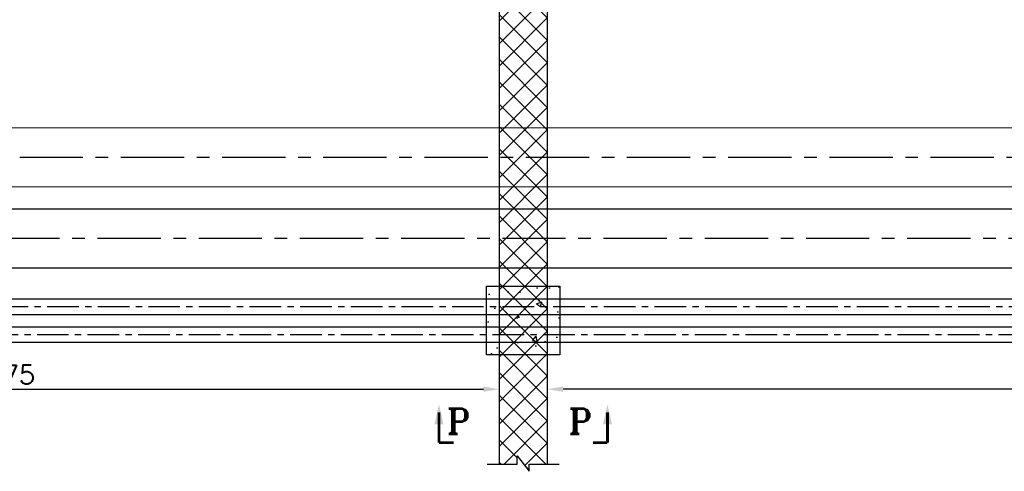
# Model space of a CAD drawing. Header units: inches. Extents: x -341304 to 31571016, y -692717 to 2132253.
# Tile 226 of 256: x 696259 to 735170, y -334886 to -317052. Entities that reach past the tile are written whole.
import ezdxf

# ---------------------------------------------------------------- set-up
doc = ezdxf.new("R2010")
doc.units = ezdxf.units.IN
doc.header["$MEASUREMENT"] = 0
doc.linetypes.add('CENTER', pattern=[2, 1.25, -0.25, 0.25, -0.25])
for name, color, linetype in [('0 @ 1', 7, 'Continuous'), ('0-CL', 8, 'CENTER'), ('0-CW RETURN', 1, 'Continuous'), ('0-CW SUPPLY', 4, 'Continuous'), ('acw', 6, 'Continuous'), ('CW MU', 150, 'Continuous'), ('ENCASING', 44, 'Continuous'), ('text', 3, 'Continuous')]:
    doc.layers.add(name, color=color, linetype=linetype)
doc.styles.add('ROMANS', font='romans')
doc.styles.add('ROMANT', font='romant', dxfattribs={"height": 5})
doc.dimstyles.new('User600', dxfattribs={"dimscale": 500, "dimtxt": 1.5, "dimasz": 1.25, "dimexe": 1, "dimexo": 1, "dimgap": 0.4, "dimtad": 1, "dimdec": 0, "dimzin": 0, "dimdsep": 46, "dimtxsty": 'ROMANS', "dimcen": 1, "dimclrd": 8, "dimclre": 8, "dimclrt": 3, "dimadec": 0, "dimazin": 0, "dimtfac": 1, "dimtdec": 0, "dimtix": 1, "dimtofl": 0, "dimtmove": 0, "dimatfit": 3, "dimfxl": 1, "dimtolj": 1, "dimtzin": 0, "dimarcsym": 0})

# ---------------------------------------------------------------- blocks, each defined once
blk = doc.blocks.new('*D200')
at = {"color": 8, "lineweight": -2, "transparency": 16777216}
for p, q in [((691659, -331644), (714584, -331644)), ((715209, -331542), (715209, -331644))]:
    blk.add_line(p, q, dxfattribs=at)
at = {"color": 8, "transparency": 16777216}
for points in [[(691659, -331539), (691659, -331748), (691034, -331644)], [(714584, -331539), (714584, -331748), (715209, -331644)]]:
    blk.add_solid(points, dxfattribs=at)
at = {"layer": 'Defpoints', "color": 0, "transparency": 16777216}
for p in [(691034, -331644), (715209, -331542), (715209, -331644)]:
    blk.add_point(p, dxfattribs=at)
at = {"color": 3, "transparency": 16777216, "insert": (695263, -331069), "char_height": 750, "attachment_point": 5, "style": 'ROMANS'}
blk.add_mtext('\\A1;24175', dxfattribs=at)
blk = doc.blocks.new('*D227')
at = {"color": 8, "lineweight": -2, "transparency": 16777216}
for p, q in [((817584, -331380), (817584, -331144)), ((816959, -331644), (717734, -331644))]:
    blk.add_line(p, q, dxfattribs=at)
at = {"color": 8, "transparency": 16777216}
for points in [[(717734, -331539), (717734, -331748), (717109, -331644)], [(816959, -331539), (816959, -331748), (817584, -331644)]]:
    blk.add_solid(points, dxfattribs=at)
at = {"layer": 'Defpoints', "color": 0, "transparency": 16777216}
for p in [(717109, -331644), (717109, -331644), (817584, -331880)]:
    blk.add_point(p, dxfattribs=at)
at = {"color": 3, "transparency": 16777216, "insert": (767347, -331069), "char_height": 750, "attachment_point": 5, "style": 'ROMANS'}
blk.add_mtext('\\A1;100475', dxfattribs=at)
blk = doc.blocks.new('GT REV-02')
at = {"layer": '0 @ 1'}
h = blk.add_hatch(dxfattribs=at)
h.set_pattern_fill('ANSI37', color=256, scale=5000)
h.set_pattern_definition([(45, (-637440.7, 54690.7), (-441.9417, 441.9417), []), (135, (-637440.7, 54690.7), (-441.9417, -441.9417), [])])
h.paths.add_polyline_path([(-716753, -21212), (-716753, -20927), (-716041, -20927), (-716041, -2615), (-717941, -2615), (-717941, -20927), (-717228, -20927), (-717228, -20599)])
at = {"ltscale": 100}
for p, q in [((-717941, -2615), (-717941, -20927)), ((-716041, -2615), (-716041, -20927))]:
    blk.add_line(p, q, dxfattribs=at)
at = {"color": 7}
blk.add_lwpolyline([(-718416, -20927), (-717228, -20927), (-717228, -20599), (-716753, -21212), (-716753, -20927), (-715566, -20927)], dxfattribs=at)

msp = doc.modelspace()

# ---------------------------------------------------------------- hatches: boundary and pattern name
at = {"layer": 'ENCASING'}
h = msp.add_hatch(dxfattribs=at)
h.set_pattern_fill('AR-CONC', color=256, scale=300)
h.set_pattern_definition([(50, (1004598.5, -261683.5), (2151.781, -188.256), [225, -2475]), (355, (1004598.5, -261683.5), (-416.254, 2256.576), [180, -1980]), (100.45144, (1004777.8, -261699.2), (1735.527, 2068.32), [191.22, -2103.426]), (46.1842, (1004598.5, -261083.5), (3201.724, -496.558), [337.5, -3712.5]), (96.6356, (1004865.3, -261125), (2803.986, 2922.356), [286.83, -3155.14]), (351.1842, (1004598.5, -261083.5), (2803.986, 2922.356), [270, -2970]), (21, (1004898.5, -261233.5), (1790.721, -1207.857), [225, -2475]), (326, (1004898.5, -261233.5), (729.946, 2175.45), [180, -1980]), (71.45144, (1005047.7, -261334.2), (2520.667, 967.593), [191.22, -2103.426]), (37.5, (1004598.5, -261683.5), (36.4796, 998.6816), [0, -1956, 0, -2010, 0, -1987.5]), (7.5, (1004598.5, -261683.5), (789.2086, 1183.235), [0, -1146, 0, -1911, 0, -757.5]), (327.5, (1003929.5, -261683.5), (1601.4673, -67.6646), [0, -750, 0, -2340, 0, -3105]), (317.5, (1003629.5, -261683.5), (1749.5585, 300.315), [0, -975, 0, -1554, 0, -2205])])
h.paths.add_polyline_path([(714709.4, -327578.5), (717609.4, -327578.5), (717609.4, -330288.5), (714709.4, -330288.5)])

# ---------------------------------------------------------------- linework, layer by layer
at = {"layer": '0-CL', "lineweight": -3, "ltscale": 2000}
for p, q in [((668258.8, -322483.5), (746932.2, -322483.5)), ((663334.4, -325683.5), (747001.9, -325683.5))]:
    msp.add_line(p, q, dxfattribs=at)
at = {"layer": '0-CL', "lineweight": -3, "ltscale": 1000}
for p, q in [((669344.4, -328383.5), (837249.4, -328383.5)), ((584944.4, -329483.5), (837606.7, -329483.5))]:
    msp.add_line(p, q, dxfattribs=at)
at = {"layer": '0-CW RETURN', "color": 1, "linetype": 'Continuous'}
for p, q in [((664758.8, -324516), (837554.3, -324516)), ((664758.8, -326851), (837554.3, -326851))]:
    msp.add_line(p, q, dxfattribs=at)
at = {"layer": '0-CW SUPPLY', "color": 4, "linetype": 'Continuous', "lineweight": 9, "ltscale": 2500}
for p, q in [((668258.8, -321316), (837554.3, -321316)), ((668258.8, -323651), (837554.3, -323651))]:
    msp.add_line(p, q, dxfattribs=at)
at = {"layer": 'acw', "color": 6, "linetype": 'Continuous', "ltscale": 100}
for p, q in [((669344.4, -328078.5), (837249.4, -328078.5)), ((669344.4, -328688.5), (837249.4, -328688.5))]:
    msp.add_line(p, q, dxfattribs=at)
at = {"layer": 'CW MU', "linetype": 'Continuous', "ltscale": 100}
for p, q in [((584944.4, -329178.5), (837606.7, -329178.5)), ((584944.4, -329788.5), (837606.7, -329788.5))]:
    msp.add_line(p, q, dxfattribs=at)
at = {"layer": 'ENCASING'}
msp.add_lwpolyline([(714709.4, -327578.5), (717609.4, -327578.5), (717609.4, -330288.5), (714709.4, -330288.5)], close=True, dxfattribs=at)
at = {"layer": 'text', "color": 1, "const_width": 112.5, "elevation": 985}
for points in [[(712830.9, -333753.1), (712830.9, -332561.7)], [(719487.8, -333753.1), (719487.8, -332561.7)], [(712830.9, -333753.1), (713405.8, -333753.1)], [(718912.9, -333753.1), (719487.8, -333753.1)]]:
    msp.add_lwpolyline(points, dxfattribs=at)
at = {"layer": 'text', "color": 1}
for points in [[(712650.9, -333037.7, 3939.9), (713010.9, -333037.7, 3939.9), (712830.9, -332241.8, 3939.9)], [(719667.8, -333037.7, 3939.9), (719307.8, -333037.7, 3939.9), (719487.8, -332241.8, 3939.9)]]:
    msp.add_solid(points, dxfattribs=at)

# ---------------------------------------------------------------- block references
at = {"color": 230}
msp.add_blockref('GT REV-02', (1433150.1, -313674.2, 96251.3), dxfattribs=at)

# ---------------------------------------------------------------- texts
at = {"layer": 'text', "color": 20, "style": 'ROMANT'}
for p in [(713135.2, -333410.5, 5171.1), (717945.5, -333410.5, 5171.1)]:
    msp.add_text('P', height=1000, dxfattribs=at).set_placement(p)

# ---------------------------------------------------------------- dimensions: what is measured, and where the dimension line sits
dim = msp.add_linear_dim(base=(715209.4, -331643.7), p1=(691034.4, -331643.7), p2=(715209.4, -331542.1), dimstyle='User600', override={"dimexe": 0, "dimexo": 0})
dim.commit()
dim.dimension.update_dxf_attribs({"geometry": '*D200', "text_midpoint": (695262.6, -331643.7), "dimtype": 160})
at = {"color": 7}
dim = msp.add_linear_dim(base=(717109.4, -331643.7), p1=(817584.4, -331879.9), p2=(717109.4, -331643.7), dimstyle='User600', dxfattribs=at)
dim.commit()
dim.dimension.update_dxf_attribs({"geometry": '*D227', "text_midpoint": (767346.9, -331068.7)})

doc.saveas('drawing.dxf')
